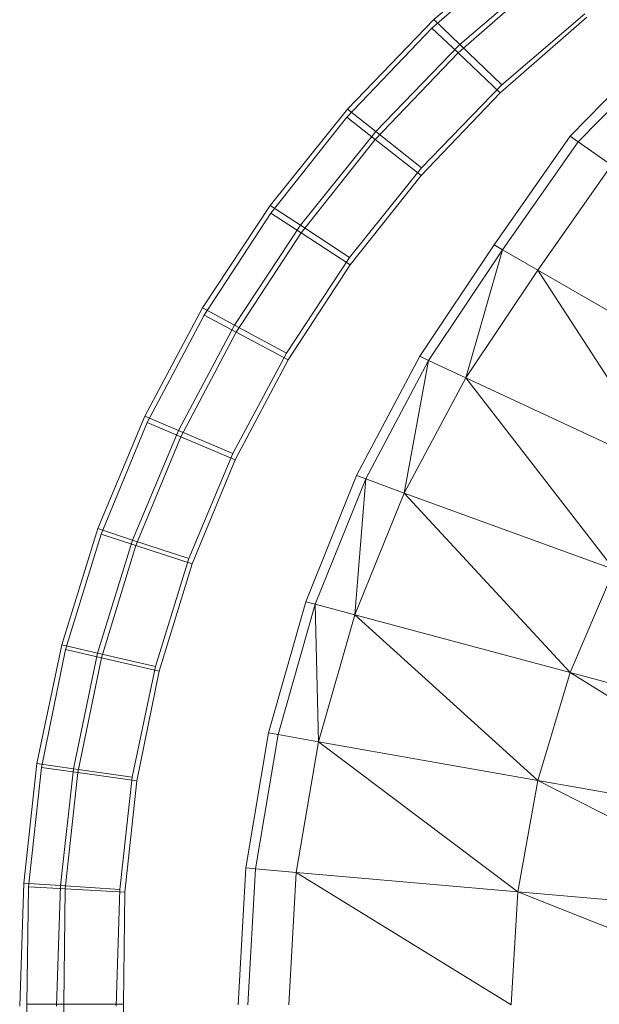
# Model space of a CAD drawing. Header units: metres. Extents: x 391.1 to 427.5, y 12.8 to 28.4.
# Tile 110 of 149: x 406.4495 to 406.5195, y 26.4527 to 26.5718. Entities that reach past the tile are written whole.
import ezdxf

# ---------------------------------------------------------------- set-up
doc = ezdxf.new("R2010")
doc.units = ezdxf.units.M
doc.layers.add('A-DETL-____-MBND', color=7, linetype='Continuous', lineweight=18)

# ---------------------------------------------------------------- blocks, each defined once
blk = doc.blocks.new('Family - Inodor PA-152140-03_TEL_P0A')
at = {"layer": 'A-DETL-____-MBND', "color": 253, "true_color": 0xaaaaaa}
for p, q in [((0.06135, 0.32867), (0.05007, 0.31904)), ((0.04983, 0.318), (0.06155, 0.32822)), ((0.04983, 0.318), (0.06155, 0.32822)), ((0.06401, 0.32527), (0.0532, 0.31603)), ((0.06401, 0.32527), (0.0532, 0.31603)), ((0.05299, 0.31502), (0.06423, 0.32483)), ((0.05299, 0.31502), (0.06423, 0.32483)), ((0.06857, 0.31933), (0.05809, 0.31019)), ((0.06857, 0.31933), (0.05809, 0.31019)), ((0.05809, 0.31019), (0.06857, 0.31933)), ((0.06857, 0.31933), (0.05809, 0.31019)), ((0.06832, 0.31975), (0.05827, 0.31117)), ((0.06832, 0.31975), (0.05827, 0.31117)), ((0.03955, 0.30725), (0.04983, 0.318)), ((0.03955, 0.30725), (0.04983, 0.318)), ((0.05007, 0.31904), (0.03963, 0.30823)), ((0.05007, 0.31904), (0.03963, 0.30823)), ((0.04983, 0.318), (0.05299, 0.31502)), ((0.05299, 0.31502), (0.04983, 0.318)), ((0.05007, 0.31904), (0.0532, 0.31603)), ((0.0532, 0.31603), (0.05007, 0.31904)), ((0.0532, 0.31603), (0.04304, 0.30551)), ((0.0532, 0.31603), (0.04304, 0.30551)), ((0.0532, 0.31603), (0.05827, 0.31117)), ((0.05827, 0.31117), (0.0532, 0.31603)), ((0.06652, 0.30494), (0.07772, 0.31638)), ((0.07863, 0.31562), (0.06749, 0.30427)), ((0.04298, 0.30455), (0.05299, 0.31502)), ((0.04298, 0.30455), (0.05299, 0.31502)), ((0.05299, 0.31502), (0.05809, 0.31019)), ((0.05809, 0.31019), (0.05299, 0.31502)), ((0.05827, 0.31117), (0.04857, 0.30112)), ((0.05827, 0.31117), (0.04857, 0.30112)), ((0.05809, 0.31019), (0.04853, 0.30018)), ((0.05809, 0.31019), (0.04853, 0.30018)), ((0.04853, 0.30018), (0.05809, 0.31019)), ((0.05809, 0.31019), (0.04853, 0.30018)), ((0.03963, 0.30823), (0.03028, 0.29658)), ((0.03963, 0.30823), (0.03028, 0.29658)), ((0.03034, 0.29566), (0.03955, 0.30725)), ((0.03034, 0.29566), (0.03955, 0.30725)), ((0.03955, 0.30725), (0.04298, 0.30455)), ((0.04298, 0.30455), (0.03955, 0.30725)), ((0.03963, 0.30823), (0.04304, 0.30551)), ((0.04304, 0.30551), (0.03963, 0.30823)), ((0.04304, 0.30551), (0.03394, 0.29417)), ((0.04304, 0.30551), (0.03394, 0.29417)), ((0.04304, 0.30551), (0.04857, 0.30112)), ((0.04857, 0.30112), (0.04304, 0.30551)), ((0.05734, 0.29181), (0.06652, 0.30494)), ((0.06749, 0.30427), (0.06652, 0.30494)), ((0.03401, 0.29326), (0.04298, 0.30455)), ((0.03401, 0.29326), (0.04298, 0.30455)), ((0.04298, 0.30455), (0.04853, 0.30018)), ((0.04853, 0.30018), (0.04298, 0.30455)), ((0.06749, 0.30427), (0.05837, 0.29122)), ((0.07154, 0.30143), (0.06749, 0.30427)), ((0.07154, 0.30143), (0.06265, 0.28875)), ((0.04857, 0.30112), (0.03987, 0.29028)), ((0.04857, 0.30112), (0.03987, 0.29028)), ((0.04853, 0.30018), (0.03995, 0.28939)), ((0.04853, 0.30018), (0.03995, 0.28939)), ((0.03995, 0.28939), (0.04853, 0.30018)), ((0.04853, 0.30018), (0.03995, 0.28939)), ((0.03028, 0.29658), (0.0221, 0.28418)), ((0.03028, 0.29658), (0.0221, 0.28418)), ((0.03028, 0.29658), (0.03394, 0.29417)), ((0.03394, 0.29417), (0.03028, 0.29658)), ((0.02228, 0.28332), (0.03034, 0.29566)), ((0.02228, 0.28332), (0.03034, 0.29566)), ((0.03034, 0.29566), (0.03401, 0.29326)), ((0.03401, 0.29326), (0.03034, 0.29566)), ((0.03394, 0.29417), (0.02597, 0.28209)), ((0.03394, 0.29417), (0.02597, 0.28209)), ((0.03394, 0.29417), (0.03987, 0.29028)), ((0.03987, 0.29028), (0.03394, 0.29417)), ((0.02616, 0.28125), (0.03401, 0.29326)), ((0.02616, 0.28125), (0.03401, 0.29326)), ((0.03401, 0.29326), (0.03995, 0.28939)), ((0.03995, 0.28939), (0.03401, 0.29326)), ((0.04836, 0.27833), (0.05734, 0.29181)), ((0.05837, 0.29122), (0.05734, 0.29181)), ((0.05837, 0.29122), (0.04943, 0.27783)), ((0.05392, 0.27574), (0.05837, 0.29122)), ((0.06265, 0.28875), (0.05837, 0.29122)), ((0.03987, 0.29028), (0.03224, 0.27872)), ((0.03987, 0.29028), (0.03224, 0.27872)), ((0.03995, 0.28939), (0.03245, 0.27791)), ((0.03995, 0.28939), (0.03245, 0.27791)), ((0.03245, 0.27791), (0.03995, 0.28939)), ((0.03995, 0.28939), (0.03245, 0.27791)), ((0.06265, 0.28875), (0.05392, 0.27574)), ((0.0861, 0.27521), (0.06265, 0.28875)), ((0.06265, 0.28875), (0.07843, 0.26431)), ((0.0221, 0.28418), (0.01513, 0.27111)), ((0.0221, 0.28418), (0.01513, 0.27111)), ((0.0221, 0.28418), (0.02597, 0.28209)), ((0.02597, 0.28209), (0.0221, 0.28418)), ((0.01542, 0.27034), (0.02228, 0.28332)), ((0.01542, 0.27034), (0.02228, 0.28332)), ((0.02228, 0.28332), (0.02616, 0.28125)), ((0.02616, 0.28125), (0.02228, 0.28332)), ((0.02597, 0.28209), (0.01919, 0.26938)), ((0.02597, 0.28209), (0.01919, 0.26938)), ((0.01948, 0.26861), (0.02616, 0.28125)), ((0.01948, 0.26861), (0.02616, 0.28125)), ((0.02597, 0.28209), (0.03224, 0.27872)), ((0.03224, 0.27872), (0.02597, 0.28209)), ((0.02616, 0.28125), (0.03245, 0.27791)), ((0.03245, 0.27791), (0.02616, 0.28125)), ((0.03224, 0.27872), (0.02575, 0.26656)), ((0.03224, 0.27872), (0.02575, 0.26656)), ((0.03245, 0.27791), (0.02606, 0.26582)), ((0.03245, 0.27791), (0.02606, 0.26582)), ((0.02606, 0.26582), (0.03245, 0.27791)), ((0.03245, 0.27791), (0.02606, 0.26582)), ((0.04072, 0.2639), (0.04836, 0.27833)), ((0.04943, 0.27783), (0.04183, 0.2635)), ((0.04648, 0.2618), (0.04943, 0.27783)), ((0.04943, 0.27783), (0.04836, 0.27833)), ((0.05392, 0.27574), (0.04943, 0.27783)), ((0.05392, 0.27574), (0.04648, 0.2618)), ((0.07843, 0.26431), (0.05392, 0.27574)), ((0.07185, 0.25257), (0.05392, 0.27574)), ((0.01513, 0.27111), (0.00944, 0.2575)), ((0.01513, 0.27111), (0.00944, 0.2575)), ((0.00983, 0.25682), (0.01542, 0.27034)), ((0.00983, 0.25682), (0.01542, 0.27034)), ((0.01513, 0.27111), (0.01919, 0.26938)), ((0.01919, 0.26938), (0.01513, 0.27111)), ((0.01542, 0.27034), (0.01948, 0.26861)), ((0.01948, 0.26861), (0.01542, 0.27034)), ((0.01919, 0.26938), (0.01365, 0.25612)), ((0.01919, 0.26938), (0.01365, 0.25612)), ((0.01919, 0.26938), (0.02575, 0.26656)), ((0.02575, 0.26656), (0.01919, 0.26938)), ((0.01404, 0.25545), (0.01948, 0.26861)), ((0.01404, 0.25545), (0.01948, 0.26861)), ((0.01948, 0.26861), (0.02606, 0.26582)), ((0.02606, 0.26582), (0.01948, 0.26861)), ((0.02575, 0.26656), (0.02046, 0.25389)), ((0.02575, 0.26656), (0.02046, 0.25389)), ((0.02606, 0.26582), (0.02086, 0.25324)), ((0.02606, 0.26582), (0.02086, 0.25324)), ((0.02086, 0.25324), (0.02606, 0.26582)), ((0.02606, 0.26582), (0.02086, 0.25324)), ((0.03458, 0.24866), (0.04072, 0.2639)), ((0.04183, 0.2635), (0.03573, 0.24836)), ((0.0405, 0.24708), (0.04183, 0.2635)), ((0.04183, 0.2635), (0.04072, 0.2639)), ((0.04648, 0.2618), (0.04183, 0.2635)), ((0.04648, 0.2618), (0.0405, 0.24708)), ((0.07185, 0.25257), (0.04648, 0.2618)), ((0.06653, 0.2401), (0.04648, 0.2618)), ((0.00944, 0.2575), (0.00508, 0.24346)), ((0.00944, 0.2575), (0.00508, 0.24346)), ((0.00944, 0.2575), (0.01365, 0.25612)), ((0.01365, 0.25612), (0.00944, 0.2575)), ((0.00555, 0.24287), (0.00983, 0.25682)), ((0.00555, 0.24287), (0.00983, 0.25682)), ((0.01365, 0.25612), (0.0094, 0.24244)), ((0.01365, 0.25612), (0.0094, 0.24244)), ((0.00983, 0.25682), (0.01404, 0.25545)), ((0.01404, 0.25545), (0.00983, 0.25682)), ((0.01365, 0.25612), (0.02046, 0.25389)), ((0.02046, 0.25389), (0.01365, 0.25612)), ((0.00987, 0.24187), (0.01404, 0.25545)), ((0.00987, 0.24187), (0.01404, 0.25545)), ((0.01404, 0.25545), (0.02086, 0.25324)), ((0.02086, 0.25324), (0.01404, 0.25545)), ((0.02046, 0.25389), (0.0164, 0.24081)), ((0.02046, 0.25389), (0.0164, 0.24081)), ((0.02086, 0.25324), (0.01687, 0.24026)), ((0.02086, 0.25324), (0.01687, 0.24026)), ((0.01687, 0.24026), (0.02086, 0.25324)), ((0.02086, 0.25324), (0.01687, 0.24026)), ((0.07185, 0.25257), (0.06653, 0.2401)), ((0.03007, 0.23279), (0.03458, 0.24866)), ((0.03573, 0.24836), (0.03124, 0.23259)), ((0.03573, 0.24836), (0.03458, 0.24866)), ((0.0405, 0.24708), (0.03573, 0.24836)), ((0.03611, 0.23173), (0.03573, 0.24836)), ((0.0405, 0.24708), (0.03611, 0.23173)), ((0.06653, 0.2401), (0.0405, 0.24708)), ((0.06262, 0.22705), (0.0405, 0.24708)), ((0.00508, 0.24346), (0.00209, 0.22909)), ((0.00508, 0.24346), (0.00209, 0.22909)), ((0.00508, 0.24346), (0.0094, 0.24244)), ((0.0094, 0.24244), (0.00508, 0.24346)), ((0.00262, 0.22862), (0.00555, 0.24287)), ((0.00262, 0.22862), (0.00555, 0.24287)), ((0.00555, 0.24287), (0.00987, 0.24187)), ((0.00987, 0.24187), (0.00555, 0.24287)), ((0.0094, 0.24244), (0.00649, 0.22846)), ((0.0094, 0.24244), (0.00649, 0.22846)), ((0.00702, 0.22799), (0.00987, 0.24187)), ((0.00702, 0.22799), (0.00987, 0.24187)), ((0.0094, 0.24244), (0.0164, 0.24081)), ((0.0164, 0.24081), (0.0094, 0.24244)), ((0.00987, 0.24187), (0.01687, 0.24026)), ((0.01687, 0.24026), (0.00987, 0.24187)), ((0.0164, 0.24081), (0.01361, 0.22743)), ((0.0164, 0.24081), (0.01361, 0.22743)), ((0.01687, 0.24026), (0.01414, 0.22699)), ((0.01687, 0.24026), (0.01414, 0.22699)), ((0.01414, 0.22699), (0.01687, 0.24026)), ((0.01687, 0.24026), (0.01414, 0.22699)), ((0.06653, 0.2401), (0.06262, 0.22705)), ((0.1005, 0.231), (0.06653, 0.2401)), ((0.09718, 0.22096), (0.06653, 0.2401)), ((0.02732, 0.21647), (0.03007, 0.23279)), ((0.03124, 0.23259), (0.0285, 0.21636)), ((0.03124, 0.23259), (0.03007, 0.23279)), ((0.03611, 0.23173), (0.03124, 0.23259)), ((0.03611, 0.23173), (0.03343, 0.21593)), ((0.06262, 0.22705), (0.03611, 0.23173)), ((0.06022, 0.21359), (0.03611, 0.23173)), ((0.00209, 0.22909), (0.00049, 0.21462)), ((0.00209, 0.22909), (0.00049, 0.21462)), ((0.00105, 0.21417), (0.00262, 0.22862)), ((0.00105, 0.21417), (0.00262, 0.22862)), ((0.00209, 0.22909), (0.00649, 0.22846)), ((0.00649, 0.22846), (0.00209, 0.22909)), ((0.00262, 0.22862), (0.00702, 0.22799)), ((0.00702, 0.22799), (0.00262, 0.22862)), ((0.00649, 0.22846), (0.00493, 0.21434)), ((0.00649, 0.22846), (0.00493, 0.21434)), ((0.0055, 0.21393), (0.00702, 0.22799)), ((0.0055, 0.21393), (0.00702, 0.22799)), ((0.00649, 0.22846), (0.01361, 0.22743)), ((0.01361, 0.22743), (0.00649, 0.22846)), ((0.00702, 0.22799), (0.01414, 0.22699)), ((0.01414, 0.22699), (0.00702, 0.22799)), ((0.01361, 0.22743), (0.01211, 0.21387)), ((0.01361, 0.22743), (0.01211, 0.21387)), ((0.01414, 0.22699), (0.01269, 0.21354)), ((0.01414, 0.22699), (0.01269, 0.21354)), ((0.01269, 0.21354), (0.01414, 0.22699)), ((0.01414, 0.22699), (0.01269, 0.21354)), ((0.06262, 0.22705), (0.06022, 0.21359)), ((0.09718, 0.22096), (0.06262, 0.22705)), ((0.09514, 0.21053), (0.06262, 0.22705)), ((0.0264, 0.19991), (0.02732, 0.21647)), ((0.0285, 0.21636), (0.02732, 0.21647)), ((0.0285, 0.21636), (0.02758, 0.19991)), ((0.03343, 0.21593), (0.0285, 0.21636)), ((0.03343, 0.21593), (0.03253, 0.19991)), ((0.06022, 0.21359), (0.03343, 0.21593)), ((0.05941, 0.19991), (0.03343, 0.21593)), ((0.00049, 0.21462), (0, 0.19975)), ((0.00049, 0.21462), (0, 0.19975)), ((0.00049, 0.21462), (0.00493, 0.21434)), ((0.00493, 0.21434), (0.00049, 0.21462)), ((0.00493, 0.21434), (0.00445, 0.19976)), ((0.00493, 0.21434), (0.00445, 0.19976)), ((0.00493, 0.21434), (0.01211, 0.21387)), ((0.01211, 0.21387), (0.00493, 0.21434)), ((0.00088, 0.19999), (0.00105, 0.21417)), ((0.00088, 0.19999), (0.00105, 0.21417)), ((0.00105, 0.21417), (0.0055, 0.21393)), ((0.0055, 0.21393), (0.00105, 0.21417)), ((0.00533, 0.19999), (0.0055, 0.21393)), ((0.00533, 0.19999), (0.0055, 0.21393)), ((0.0055, 0.21393), (0.01269, 0.21354)), ((0.01269, 0.21354), (0.0055, 0.21393)), ((0.01211, 0.21387), (0.01165, 0.19976)), ((0.01211, 0.21387), (0.01165, 0.19976)), ((0.01269, 0.21354), (0.01253, 0.19999)), ((0.01269, 0.21354), (0.01253, 0.19999)), ((0.01253, 0.19999), (0.01269, 0.21354)), ((0.01269, 0.21354), (0.01253, 0.19999)), ((0.06022, 0.21359), (0.05941, 0.19991)), ((0.09514, 0.21053), (0.06022, 0.21359)), ((0.09445, 0.19991), (0.06022, 0.21359)), ((0.00105, 0.18582), (0.00088, 0.19999)), ((0.00088, 0.19999), (0.00533, 0.19999)), ((0.00105, 0.18582), (0.00088, 0.19999)), ((0.00533, 0.19999), (0.00088, 0.19999)), ((0.0055, 0.18606), (0.00533, 0.19999)), ((0.00533, 0.19999), (0.01253, 0.19999)), ((0.0055, 0.18606), (0.00533, 0.19999)), ((0.01253, 0.19999), (0.00533, 0.19999)), ((0.01253, 0.19999), (0.01269, 0.18645)), ((0.01253, 0.19999), (0.01269, 0.18645)), ((0.01269, 0.18645), (0.01253, 0.19999)), ((0.01253, 0.19999), (0.01269, 0.18645))]:
    blk.add_line(p, q, dxfattribs=at)
blk = doc.blocks.new('LONDR55-XX_ZZ-ARQ-CAA-M3D-Londres55_ifc-1-03_TEL_P0A')
at = {"layer": 'A-DETL-____-MBND', "color": 253, "lineweight": 18, "true_color": 0xaaaaaa}
blk.add_blockref('Family - Inodor PA-152140-03_TEL_P0A', (406.44946, 26.25274), dxfattribs=at)

msp = doc.modelspace()

# ---------------------------------------------------------------- block references
at = {"lineweight": 5}
msp.add_blockref('LONDR55-XX_ZZ-ARQ-CAA-M3D-Londres55_ifc-1-03_TEL_P0A', (0, 0), dxfattribs=at)

doc.saveas('drawing.dxf')
